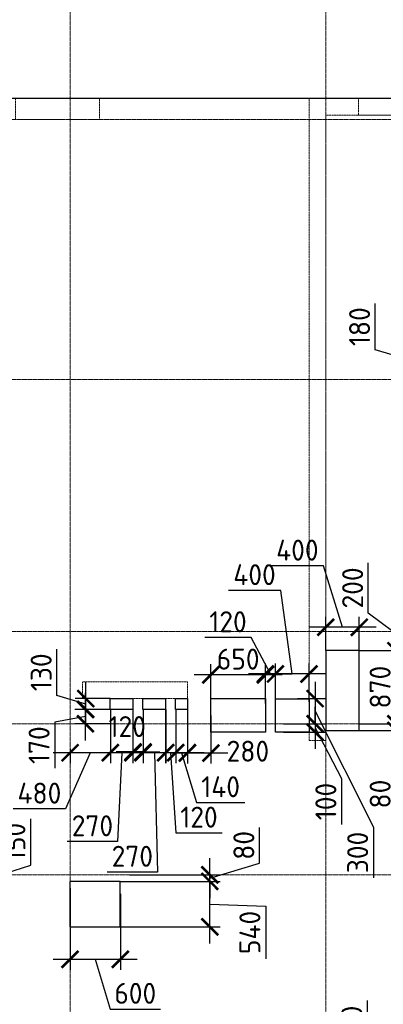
# Model space of a CAD drawing. Header units: millimetres. Extents: x -42044588 to 856694, y -806701 to 941911.
# Tile 77 of 256: x -179718 to -175382, y -379836 to -368105. Entities that reach past the tile are written whole.
import ezdxf

# ---------------------------------------------------------------- set-up
doc = ezdxf.new("R2010")
doc.units = ezdxf.units.MM
for name, pattern in [('______5', [1100, 800, -100, 100, -100]), ('DASHED', [7, 5, -2, 0]), ('осевая', [50.8, 31.75, -6.35, 6.35, -6.35])]:
    doc.linetypes.add(name, pattern=pattern)
for name, color, linetype, lineweight in [('907Сл Осевые', 1, 'Continuous', 0), ('Оси', 40, '______5', 18), ('Перекрытие ж_бетон', 1, 'Continuous', 30), ('РАЗМЕРЫ', 1, 'Continuous', 9), ('СТЕНЫ', 3, 'Continuous', 30)]:
    doc.layers.add(name, color=color, linetype=linetype, lineweight=lineweight)
doc.layers.add('Колонна_ бетон', color=7, linetype='Continuous', lineweight=50, true_color=0xb4b496)
doc.styles.add('GOST-2.304_Type-B', font='GOST_Common.ttf')
doc.dimstyles.new('СПДС', dxfattribs={"dimscale": 100, "dimtxt": 2.5, "dimasz": 2, "dimexe": 1.25, "dimexo": 0, "dimtad": 1, "dimdec": 0, "dimrnd": 5, "dimtxsty": 'GOST-2.304_Type-B', "dimblk": 'ARCHTICK', "dimcen": 2.5, "dimdle": 2, "dimclrd": 1, "dimclre": 1, "dimclrt": 1, "dimadec": 0, "dimazin": 2, "dimtfac": 0.75, "dimtdec": 0, "dimtmove": 1, "dimatfit": 3, "dimfxl": 0, "dimtolj": 1, "dimarcsym": 0})

# ---------------------------------------------------------------- blocks, each defined once
blk = doc.blocks.new('оси блок 2')
at = {"layer": 'Оси', "color": 16, "linetype": 'осевая', "lineweight": 0, "ltscale": 0.25, "transparency": 33554687}
for p, q in [((-68904.7, -322543), (-68904.7, -347914.1)), ((-65854.7, -322543), (-65854.7, -347914.1)), ((-89822.3, -326301.3), (-37238.5, -326301.3)), ((-89822.3, -329401.3), (-37238.5, -329401.3)), ((-89822.3, -332401.3), (-37238.5, -332401.3)), ((-89822.3, -333501.3), (-37238.5, -333501.3)), ((-89822.3, -335301.3), (-37238.5, -335301.3))]:
    blk.add_line(p, q, dxfattribs=at)
blk = doc.blocks.new('подложка стн 1-го этажа')
at = {"layer": 'Колонна_ бетон', "color": 252, "linetype": 'DASHED', "lineweight": 0, "ltscale": 0.5, "true_color": 0x939598, "transparency": 33554687}
for p, q in [((24994, 19212, -200), (24994, 19412, -200)), ((24994, 19412, -200), (24994, 19412, -200)), ((26244, 19412, -200), (24994, 19412, -200)), ((26244, 19412, -200), (26244, 19412, -200)), ((26244, 19212, -200), (26244, 19412, -200)), ((24994, 19212, -200), (26244, 19212, -200)), ((24994, 19212, -200), (24994, 19212, -200)), ((26244, 19212, -200), (26244, 19212, -200))]:
    blk.add_line(p, q, dxfattribs=at)
for elevation in [-360, -560]:
    blk.add_lwpolyline([(24194, 26362), (25194, 26362), (25194, 26112), (24194, 26112)], close=True, dxfattribs=dict(at, elevation=elevation))
at = {"layer": 'СТЕНЫ', "color": 252, "linetype": 'DASHED', "lineweight": 0, "ltscale": 0.5, "true_color": 0x939598, "transparency": 33554687}
for p, q in [((27894, 26162, -200), (27894, 18712, -200)), ((27894, 26162, -200), (27894, 26162, -200)), ((27894, 26162, -200), (30074, 26162, -200)), ((27694, 26112, -200), (27694, 26112, -200)), ((27694, 26112, -200), (27694, 18712, -200)), ((27894, 19962, -200), (27894, 19962, -200)), ((27694, 18712, -200), (27694, 18712, -200)), ((27694, 18712, -200), (27894, 18712, -200))]:
    blk.add_line(p, q, dxfattribs=at)
at = {"layer": 'СТЕНЫ', "color": 252, "linetype": 'DASHED', "lineweight": 0, "ltscale": 0.5, "true_color": 0x939598, "transparency": 33554687, "elevation": -200}
blk.add_lwpolyline([(35044, 26112), (35044, 26362), (27694, 26362), (27694, 26112)], dxfattribs=at)
at = {"layer": 'СТЕНЫ', "color": 252, "linetype": 'DASHED', "lineweight": 0, "ltscale": 0.5, "true_color": 0x939598, "transparency": 33554687, "elevation": -560}
blk.add_lwpolyline([(28284, 26365), (29684, 26365), (29684, 26162), (28284, 26162)], close=True, dxfattribs=at)
blk = doc.blocks.new('_ArchTick')
at = {"color": 0, "linetype": 'ByBlock', "const_width": 0.15}
blk.add_lwpolyline([(-0.5, -0.5), (0.5, 0.5)], dxfattribs=at)
blk = doc.blocks.new('*D1003')
at = {"layer": 'DEFPOINTS', "color": 0, "transparency": 16777216}
for p in [(-171918, -372213, 0), (-174600, -372393), (-171918, -372393, 0)]:
    blk.add_point(p, dxfattribs=at)
at = {"layer": 'РАЗМЕРЫ', "color": 1, "lineweight": -2, "transparency": 16777216}
for p, q in [((-175478, -372037), (-175478, -371487)), ((-174600, -372303), (-175478, -372037)), ((-174600, -372013), (-174600, -372593)), ((-171918, -372213), (-174725, -372213)), ((-171918, -372393), (-174725, -372393))]:
    blk.add_line(p, q, dxfattribs=at)
at = {"layer": 'РАЗМЕРЫ', "color": 1, "lineweight": -2, "transparency": 16777216, "xscale": 200, "yscale": 200, "zscale": 200}
for p, rotation in [((-174600, -372213), 90), ((-174600, -372393), 270)]:
    blk.add_blockref('_ArchTick', p, dxfattribs=dict(at, rotation=rotation))
at = {"layer": 'РАЗМЕРЫ', "color": 1, "lineweight": 0, "transparency": 16777216, "insert": (-175665, -371762), "char_height": 250, "attachment_point": 5, "rotation": 90, "style": 'GOST-2.304_Type-B'}
blk.add_mtext('\\A1;180', dxfattribs=at)
blk = doc.blocks.new('*D3977')
at = {"layer": 'DEFPOINTS', "color": 0, "transparency": 16777216}
for p in [(-171918, -372213, 0), (-174600, -372393), (-171918, -372393, 0)]:
    blk.add_point(p, dxfattribs=at)
at = {"layer": 'РАЗМЕРЫ', "color": 1, "lineweight": -2, "transparency": 16777216}
for p, q in [((-175478, -372037), (-175478, -371487)), ((-174600, -372303), (-175478, -372037)), ((-174600, -372013), (-174600, -372593)), ((-171918, -372213), (-174725, -372213)), ((-171918, -372393), (-174725, -372393))]:
    blk.add_line(p, q, dxfattribs=at)
at = {"layer": 'РАЗМЕРЫ', "color": 1, "lineweight": -2, "transparency": 16777216, "xscale": 200, "yscale": 200, "zscale": 200}
for p, rotation in [((-174600, -372213), 90), ((-174600, -372393), 270)]:
    blk.add_blockref('_ArchTick', p, dxfattribs=dict(at, rotation=rotation))
at = {"layer": 'РАЗМЕРЫ', "color": 1, "lineweight": 0, "transparency": 16777216, "insert": (-175665, -371762), "char_height": 250, "attachment_point": 5, "rotation": 90, "style": 'GOST-2.304_Type-B'}
blk.add_mtext('\\A1;180', dxfattribs=at)
blk = doc.blocks.new('*D3925')
at = {"layer": 'DEFPOINTS', "color": 0, "transparency": 16777216}
for p in [(-173688, -375793, 0), (-174600, -375993), (-173688, -375993, 0)]:
    blk.add_point(p, dxfattribs=at)
at = {"layer": 'РАЗМЕРЫ', "color": 1, "lineweight": -2, "transparency": 16777216}
for p, q in [((-175561, -375175), (-175561, -374575)), ((-174600, -375893), (-175561, -375175)), ((-174600, -375593), (-174600, -376193)), ((-173688, -375793), (-174725, -375793)), ((-173688, -375993), (-174725, -375993))]:
    blk.add_line(p, q, dxfattribs=at)
at = {"layer": 'РАЗМЕРЫ', "color": 1, "lineweight": -2, "transparency": 16777216, "xscale": 200, "yscale": 200, "zscale": 200}
for p, rotation in [((-174600, -375793), 90), ((-174600, -375993), 270)]:
    blk.add_blockref('_ArchTick', p, dxfattribs=dict(at, rotation=rotation))
at = {"layer": 'РАЗМЕРЫ', "color": 1, "lineweight": 0, "transparency": 16777216, "insert": (-175748, -374875), "char_height": 250, "attachment_point": 5, "rotation": 90, "style": 'GOST-2.304_Type-B'}
blk.add_mtext('\\A1;200', dxfattribs=at)
blk = doc.blocks.new('*D3796')
at = {"layer": 'DEFPOINTS', "color": 0, "transparency": 16777216}
for p in [(-180929, -378293), (-180181, -378293), (-181296, -378443)]:
    blk.add_point(p, dxfattribs=at)
at = {"layer": 'РАЗМЕРЫ', "color": 1, "lineweight": -2, "transparency": 16777216}
for p, q in [((-179587, -378177), (-179587, -377627)), ((-180181, -378643), (-180181, -378093)), ((-180181, -378368), (-179587, -378177)), ((-180929, -378293), (-180056, -378293)), ((-181296, -378443), (-180056, -378443))]:
    blk.add_line(p, q, dxfattribs=at)
at = {"layer": 'РАЗМЕРЫ', "color": 1, "lineweight": -2, "transparency": 16777216, "xscale": 200, "yscale": 200, "zscale": 200}
for p, rotation in [((-180181, -378293), 90), ((-180181, -378443), 270)]:
    blk.add_blockref('_ArchTick', p, dxfattribs=dict(at, rotation=rotation))
at = {"layer": 'РАЗМЕРЫ', "color": 1, "lineweight": 0, "transparency": 16777216, "insert": (-179775, -377902), "char_height": 250, "attachment_point": 5, "rotation": 90, "style": 'GOST-2.304_Type-B'}
blk.add_mtext('\\A1;150', dxfattribs=at)
blk = doc.blocks.new('*D3818')
at = {"layer": 'DEFPOINTS', "color": 0, "transparency": 16777216}
for p in [(-176668, -375900), (-176668, -376210), (-176268, -376232, 4500)]:
    blk.add_point(p, dxfattribs=at)
at = {"layer": 'РАЗМЕРЫ', "color": 1, "lineweight": -2, "transparency": 16777216}
for p, q in [((-176605, -374905), (-177230, -374905)), ((-176468, -375900), (-176605, -374905)), ((-176668, -376210), (-176668, -375775)), ((-176268, -376232), (-176268, -375775)), ((-176068, -375900), (-176868, -375900))]:
    blk.add_line(p, q, dxfattribs=at)
at = {"layer": 'РАЗМЕРЫ', "color": 1, "lineweight": -2, "transparency": 16777216, "xscale": 200, "yscale": 200, "zscale": 200, "rotation": 180}
blk.add_blockref('_ArchTick', (-176668, -375900), dxfattribs=at)
at = {"layer": 'РАЗМЕРЫ', "color": 1, "lineweight": -2, "transparency": 16777216, "xscale": 200, "yscale": 200, "zscale": 200}
blk.add_blockref('_ArchTick', (-176268, -375900), dxfattribs=at)
at = {"layer": 'РАЗМЕРЫ', "color": 1, "lineweight": 0, "transparency": 16777216, "insert": (-176918, -374717), "char_height": 250, "attachment_point": 5, "style": 'GOST-2.304_Type-B'}
blk.add_mtext('\\A1;400', dxfattribs=at)
blk = doc.blocks.new('*D3819')
at = {"layer": 'DEFPOINTS', "color": 0, "transparency": 16777216}
for p in [(-176407, -376193, 4500), (-176571, -376493), (-176196, -376493)]:
    blk.add_point(p, dxfattribs=at)
at = {"layer": 'РАЗМЕРЫ', "color": 1, "lineweight": -2, "transparency": 16777216}
for p, q in [((-176196, -375993), (-176196, -376693)), ((-176407, -376193), (-176071, -376193)), ((-176196, -376343), (-175501, -377727)), ((-176571, -376493), (-176071, -376493)), ((-175501, -377727), (-175501, -378327))]:
    blk.add_line(p, q, dxfattribs=at)
at = {"layer": 'РАЗМЕРЫ', "color": 1, "lineweight": -2, "transparency": 16777216, "xscale": 200, "yscale": 200, "zscale": 200}
for p, rotation in [((-176196, -376193), 90), ((-176196, -376493), 270)]:
    blk.add_blockref('_ArchTick', p, dxfattribs=dict(at, rotation=rotation))
at = {"layer": 'РАЗМЕРЫ', "color": 1, "lineweight": 0, "transparency": 16777216, "insert": (-175688, -378027), "char_height": 250, "attachment_point": 5, "rotation": 90, "style": 'GOST-2.304_Type-B'}
blk.add_mtext('\\A1;300', dxfattribs=at)
blk = doc.blocks.new('*D3829')
at = {"layer": 'DEFPOINTS', "color": 0, "transparency": 16777216}
for p in [(-176571, -376493), (-176571, -376593), (-176196, -376593)]:
    blk.add_point(p, dxfattribs=at)
at = {"layer": 'РАЗМЕРЫ', "color": 1, "lineweight": -2, "transparency": 16777216}
for p, q in [((-176196, -376493), (-176196, -376293)), ((-176571, -376493), (-176071, -376493)), ((-176196, -376493), (-176196, -376593)), ((-176196, -376493), (-176196, -376593)), ((-176196, -376543), (-175879, -377145)), ((-176571, -376593), (-176071, -376593)), ((-176196, -376593), (-176196, -376793)), ((-175879, -377145), (-175879, -377695))]:
    blk.add_line(p, q, dxfattribs=at)
at = {"layer": 'РАЗМЕРЫ', "color": 1, "lineweight": -2, "transparency": 16777216, "xscale": 200, "yscale": 200, "zscale": 200}
for p, rotation in [((-176196, -376493), 270), ((-176196, -376593), 90)]:
    blk.add_blockref('_ArchTick', p, dxfattribs=dict(at, rotation=rotation))
at = {"layer": 'РАЗМЕРЫ', "color": 1, "lineweight": 0, "transparency": 16777216, "insert": (-176067, -377420), "char_height": 250, "attachment_point": 5, "rotation": 90, "style": 'GOST-2.304_Type-B'}
blk.add_mtext('\\A1;100', dxfattribs=at)
blk = doc.blocks.new('*D3861')
at = {"layer": 'DEFPOINTS', "color": 0, "transparency": 16777216}
for p in [(-176788, -375900), (-176788, -376253, 4500), (-176668, -376210)]:
    blk.add_point(p, dxfattribs=at)
at = {"layer": 'РАЗМЕРЫ', "color": 1, "lineweight": -2, "transparency": 16777216}
for p, q in [((-176959, -375466), (-177509, -375466)), ((-176728, -375900), (-176959, -375466)), ((-176788, -376253), (-176788, -375775)), ((-176668, -376210), (-176668, -375775)), ((-176788, -375900), (-176988, -375900)), ((-176668, -375900), (-176788, -375900)), ((-176668, -375900), (-176788, -375900)), ((-176668, -375900), (-176468, -375900))]:
    blk.add_line(p, q, dxfattribs=at)
at = {"layer": 'РАЗМЕРЫ', "color": 1, "lineweight": -2, "transparency": 16777216, "xscale": 200, "yscale": 200, "zscale": 200}
blk.add_blockref('_ArchTick', (-176788, -375900), dxfattribs=at)
at = {"layer": 'РАЗМЕРЫ', "color": 1, "lineweight": -2, "transparency": 16777216, "xscale": 200, "yscale": 200, "zscale": 200, "rotation": 180}
blk.add_blockref('_ArchTick', (-176668, -375900), dxfattribs=at)
at = {"layer": 'РАЗМЕРЫ', "color": 1, "lineweight": 0, "transparency": 16777216, "insert": (-177234, -375278), "char_height": 250, "attachment_point": 5, "style": 'GOST-2.304_Type-B'}
blk.add_mtext('\\A1;120', dxfattribs=at)
blk = doc.blocks.new('*D3862')
at = {"layer": 'DEFPOINTS', "color": 0, "transparency": 16777216}
for p in [(-177438, -375910), (-177438, -376254), (-176788, -376253)]:
    blk.add_point(p, dxfattribs=at)
at = {"layer": 'РАЗМЕРЫ', "color": 1, "lineweight": -2, "transparency": 16777216}
for p, q in [((-177438, -376254), (-177438, -375785)), ((-176788, -376253), (-176788, -375785)), ((-176588, -375910), (-177638, -375910))]:
    blk.add_line(p, q, dxfattribs=at)
at = {"layer": 'РАЗМЕРЫ', "color": 1, "lineweight": -2, "transparency": 16777216, "xscale": 200, "yscale": 200, "zscale": 200, "rotation": 180}
blk.add_blockref('_ArchTick', (-177438, -375910), dxfattribs=at)
at = {"layer": 'РАЗМЕРЫ', "color": 1, "lineweight": -2, "transparency": 16777216, "xscale": 200, "yscale": 200, "zscale": 200}
blk.add_blockref('_ArchTick', (-176788, -375910), dxfattribs=at)
at = {"layer": 'РАЗМЕРЫ', "color": 1, "lineweight": 0, "transparency": 16777216, "insert": (-177113, -375723), "char_height": 250, "attachment_point": 5, "style": 'GOST-2.304_Type-B'}
blk.add_mtext('\\A1;650', dxfattribs=at)
blk = doc.blocks.new('*D3965')
at = {"layer": 'DEFPOINTS', "color": 0, "transparency": 16777216}
for p in [(-179118, -378452), (-178518, -378519), (-178518, -379299)]:
    blk.add_point(p, dxfattribs=at)
at = {"layer": 'РАЗМЕРЫ', "color": 1, "lineweight": -2, "transparency": 16777216}
for p, q in [((-179118, -378452), (-179118, -379424)), ((-178518, -378519), (-178518, -379424)), ((-179318, -379299), (-178318, -379299)), ((-178818, -379299), (-178640, -379893)), ((-178640, -379893), (-178040, -379893))]:
    blk.add_line(p, q, dxfattribs=at)
at = {"layer": 'РАЗМЕРЫ', "color": 1, "lineweight": -2, "transparency": 16777216, "xscale": 200, "yscale": 200, "zscale": 200, "rotation": 180}
blk.add_blockref('_ArchTick', (-179118, -379299), dxfattribs=at)
at = {"layer": 'РАЗМЕРЫ', "color": 1, "lineweight": -2, "transparency": 16777216, "xscale": 200, "yscale": 200, "zscale": 200}
blk.add_blockref('_ArchTick', (-178518, -379299), dxfattribs=at)
at = {"layer": 'РАЗМЕРЫ', "color": 1, "lineweight": 0, "transparency": 16777216, "insert": (-178340, -379705), "char_height": 250, "attachment_point": 5, "style": 'GOST-2.304_Type-B'}
blk.add_mtext('\\A1;600', dxfattribs=at)
blk = doc.blocks.new('*D3863')
at = {"layer": 'DEFPOINTS', "color": 0, "transparency": 16777216}
for p in [(-178518, -378371), (-177451, -378371), (-178518, -378913)]:
    blk.add_point(p, dxfattribs=at)
at = {"layer": 'РАЗМЕРЫ', "color": 1, "lineweight": -2, "transparency": 16777216}
for p, q in [((-177451, -379113), (-177451, -378171)), ((-178518, -378371), (-177326, -378371)), ((-177451, -378642), (-176785, -378667)), ((-176785, -378667), (-176785, -379292)), ((-178518, -378913), (-177326, -378913))]:
    blk.add_line(p, q, dxfattribs=at)
at = {"layer": 'РАЗМЕРЫ', "color": 1, "lineweight": -2, "transparency": 16777216, "xscale": 200, "yscale": 200, "zscale": 200}
for p, rotation in [((-177451, -378371), 90), ((-177451, -378913), 270)]:
    blk.add_blockref('_ArchTick', p, dxfattribs=dict(at, rotation=rotation))
at = {"layer": 'РАЗМЕРЫ', "color": 1, "lineweight": 0, "transparency": 16777216, "insert": (-176973, -378980), "char_height": 250, "attachment_point": 5, "rotation": 90, "style": 'GOST-2.304_Type-B'}
blk.add_mtext('\\A1;540', dxfattribs=at)
blk = doc.blocks.new('*D3864')
at = {"layer": 'DEFPOINTS', "color": 0, "transparency": 16777216}
for p in [(-178407, -378293), (-177451, -378293), (-178518, -378371)]:
    blk.add_point(p, dxfattribs=at)
at = {"layer": 'РАЗМЕРЫ', "color": 1, "lineweight": -2, "transparency": 16777216}
for p, q in [((-176858, -378154), (-176858, -377729)), ((-177451, -378293), (-177451, -378093)), ((-177451, -378332), (-176858, -378154)), ((-178407, -378293), (-177326, -378293)), ((-177451, -378371), (-177451, -378293)), ((-177451, -378371), (-177451, -378293)), ((-178518, -378371), (-177326, -378371)), ((-177451, -378371), (-177451, -378571))]:
    blk.add_line(p, q, dxfattribs=at)
at = {"layer": 'РАЗМЕРЫ', "color": 1, "lineweight": -2, "transparency": 16777216, "xscale": 200, "yscale": 200, "zscale": 200}
for p, rotation in [((-177451, -378293), 270), ((-177451, -378371), 90)]:
    blk.add_blockref('_ArchTick', p, dxfattribs=dict(at, rotation=rotation))
at = {"layer": 'РАЗМЕРЫ', "color": 1, "lineweight": 0, "transparency": 16777216, "insert": (-177045, -377942), "char_height": 250, "attachment_point": 5, "rotation": 90, "style": 'GOST-2.304_Type-B'}
blk.add_mtext('\\A1;80', dxfattribs=at)
blk = doc.blocks.new('*D3866')
at = {"layer": 'DEFPOINTS', "color": 0, "transparency": 16777216}
for p in [(-176167, -380395), (-176164, -380395), (-176167, -380795)]:
    blk.add_point(p, dxfattribs=at)
at = {"layer": 'РАЗМЕРЫ', "color": 1, "lineweight": -2, "transparency": 16777216}
for p, q in [((-175570, -380417), (-175570, -379792)), ((-176164, -380995), (-176164, -380195)), ((-176167, -380395), (-176039, -380395)), ((-176164, -380595), (-175570, -380417)), ((-176167, -380795), (-176039, -380795))]:
    blk.add_line(p, q, dxfattribs=at)
at = {"layer": 'РАЗМЕРЫ', "color": 1, "lineweight": -2, "transparency": 16777216, "xscale": 200, "yscale": 200, "zscale": 200}
for p, rotation in [((-176164, -380395), 90), ((-176164, -380795), 270)]:
    blk.add_blockref('_ArchTick', p, dxfattribs=dict(at, rotation=rotation))
at = {"layer": 'РАЗМЕРЫ', "color": 1, "lineweight": 0, "transparency": 16777216, "insert": (-175758, -380105), "char_height": 250, "attachment_point": 5, "rotation": 90, "style": 'GOST-2.304_Type-B'}
blk.add_mtext('\\A1;400', dxfattribs=at)
blk = doc.blocks.new('*D3940')
at = {"layer": 'DEFPOINTS', "color": 0, "transparency": 16777216}
for p in [(-177718, -376258, 360), (-177438, -376393, 4500), (-177718, -376843)]:
    blk.add_point(p, dxfattribs=at)
at = {"layer": 'РАЗМЕРЫ', "color": 1, "lineweight": -2, "transparency": 16777216}
for p, q in [((-177718, -376258), (-177718, -376968)), ((-177438, -376393), (-177438, -376968)), ((-177238, -376843), (-177918, -376843))]:
    blk.add_line(p, q, dxfattribs=at)
at = {"layer": 'РАЗМЕРЫ', "color": 1, "lineweight": -2, "transparency": 16777216, "xscale": 200, "yscale": 200, "zscale": 200, "rotation": 180}
blk.add_blockref('_ArchTick', (-177718, -376843), dxfattribs=at)
at = {"layer": 'РАЗМЕРЫ', "color": 1, "lineweight": -2, "transparency": 16777216, "xscale": 200, "yscale": 200, "zscale": 200}
blk.add_blockref('_ArchTick', (-177438, -376843), dxfattribs=at)
at = {"layer": 'РАЗМЕРЫ', "color": 1, "lineweight": 0, "transparency": 16777216, "insert": (-176997, -376820), "char_height": 250, "attachment_point": 5, "style": 'GOST-2.304_Type-B'}
blk.add_mtext('\\A1;280', dxfattribs=at)
blk = doc.blocks.new('*D3941')
at = {"layer": 'DEFPOINTS', "color": 0, "transparency": 16777216}
for p in [(-177858, -376323, 360), (-177718, -376258, 360), (-177858, -376838)]:
    blk.add_point(p, dxfattribs=at)
at = {"layer": 'РАЗМЕРЫ', "color": 1, "lineweight": -2, "transparency": 16777216}
for p, q in [((-177858, -376323), (-177858, -376963)), ((-177718, -376258), (-177718, -376963)), ((-177518, -376838), (-178058, -376838)), ((-177788, -376838), (-177610, -377431)), ((-177610, -377431), (-177035, -377431))]:
    blk.add_line(p, q, dxfattribs=at)
at = {"layer": 'РАЗМЕРЫ', "color": 1, "lineweight": -2, "transparency": 16777216, "xscale": 200, "yscale": 200, "zscale": 200, "rotation": 180}
blk.add_blockref('_ArchTick', (-177858, -376838), dxfattribs=at)
at = {"layer": 'РАЗМЕРЫ', "color": 1, "lineweight": -2, "transparency": 16777216, "xscale": 200, "yscale": 200, "zscale": 200}
blk.add_blockref('_ArchTick', (-177718, -376838), dxfattribs=at)
at = {"layer": 'РАЗМЕРЫ', "color": 1, "lineweight": 0, "transparency": 16777216, "insert": (-177322, -377244), "char_height": 250, "attachment_point": 5, "style": 'GOST-2.304_Type-B'}
blk.add_mtext('\\A1;140', dxfattribs=at)
blk = doc.blocks.new('*D3942')
at = {"layer": 'DEFPOINTS', "color": 0, "transparency": 16777216}
for p in [(-177978, -376323, 360), (-177858, -376323, 360), (-177978, -376838)]:
    blk.add_point(p, dxfattribs=at)
at = {"layer": 'РАЗМЕРЫ', "color": 1, "lineweight": -2, "transparency": 16777216}
for p, q in [((-177978, -376323), (-177978, -376963)), ((-177858, -376323), (-177858, -376963)), ((-177978, -376838), (-178178, -376838)), ((-177858, -376838), (-177978, -376838)), ((-177858, -376838), (-177978, -376838)), ((-177918, -376838), (-177855, -377794)), ((-177858, -376838), (-177658, -376838)), ((-177855, -377794), (-177305, -377794))]:
    blk.add_line(p, q, dxfattribs=at)
at = {"layer": 'РАЗМЕРЫ', "color": 1, "lineweight": -2, "transparency": 16777216, "xscale": 200, "yscale": 200, "zscale": 200}
blk.add_blockref('_ArchTick', (-177978, -376838), dxfattribs=at)
at = {"layer": 'РАЗМЕРЫ', "color": 1, "lineweight": -2, "transparency": 16777216, "xscale": 200, "yscale": 200, "zscale": 200, "rotation": 180}
blk.add_blockref('_ArchTick', (-177858, -376838), dxfattribs=at)
at = {"layer": 'РАЗМЕРЫ', "color": 1, "lineweight": 0, "transparency": 16777216, "insert": (-177580, -377606), "char_height": 250, "attachment_point": 5, "style": 'GOST-2.304_Type-B'}
blk.add_mtext('\\A1;120', dxfattribs=at)
blk = doc.blocks.new('*D3839')
at = {"layer": 'DEFPOINTS', "color": 0, "transparency": 16777216}
for p in [(-178934, -376323), (-178632, -376323, 360), (-178638, -376493)]:
    blk.add_point(p, dxfattribs=at)
at = {"layer": 'РАЗМЕРЫ', "color": 1, "lineweight": -2, "transparency": 16777216}
for p, q in [((-178934, -376693), (-178934, -376123)), ((-178632, -376323), (-179059, -376323)), ((-178934, -376408), (-179300, -376473)), ((-179300, -376473), (-179300, -377023)), ((-178638, -376493), (-179059, -376493))]:
    blk.add_line(p, q, dxfattribs=at)
at = {"layer": 'РАЗМЕРЫ', "color": 1, "lineweight": -2, "transparency": 16777216, "xscale": 200, "yscale": 200, "zscale": 200}
for p, rotation in [((-178934, -376323), 90), ((-178934, -376493), 270)]:
    blk.add_blockref('_ArchTick', p, dxfattribs=dict(at, rotation=rotation))
at = {"layer": 'РАЗМЕРЫ', "color": 1, "lineweight": 0, "transparency": 16777216, "insert": (-179487, -376748), "char_height": 250, "attachment_point": 5, "rotation": 90, "style": 'GOST-2.304_Type-B'}
blk.add_mtext('\\A1;170', dxfattribs=at)
blk = doc.blocks.new('*D3840')
at = {"layer": 'DEFPOINTS', "color": 0, "transparency": 16777216}
for p in [(-178931, -376193), (-178638, -376193, 360), (-178672, -376323)]:
    blk.add_point(p, dxfattribs=at)
at = {"layer": 'РАЗМЕРЫ', "color": 1, "lineweight": -2, "transparency": 16777216}
for p, q in [((-179275, -376155), (-179275, -375605)), ((-178931, -376523), (-178931, -375993)), ((-178931, -376258), (-179275, -376155)), ((-178638, -376193), (-179056, -376193)), ((-178672, -376323), (-179056, -376323))]:
    blk.add_line(p, q, dxfattribs=at)
at = {"layer": 'РАЗМЕРЫ', "color": 1, "lineweight": -2, "transparency": 16777216, "xscale": 200, "yscale": 200, "zscale": 200}
for p, rotation in [((-178931, -376193), 90), ((-178931, -376323), 270)]:
    blk.add_blockref('_ArchTick', p, dxfattribs=dict(at, rotation=rotation))
at = {"layer": 'РАЗМЕРЫ', "color": 1, "lineweight": 0, "transparency": 16777216, "insert": (-179462, -375880), "char_height": 250, "attachment_point": 5, "rotation": 90, "style": 'GOST-2.304_Type-B'}
blk.add_mtext('\\A1;130', dxfattribs=at)
blk = doc.blocks.new('*D6851')
at = {"layer": '907Сл Осевые', "color": 1, "lineweight": -2, "transparency": 16777216}
for p, q in [((-176095, -374612), (-176720, -374612)), ((-175868, -375344), (-176095, -374612)), ((-176068, -375622), (-176068, -375219)), ((-175669, -375622), (-175669, -375219)), ((-175469, -375344), (-176268, -375344))]:
    blk.add_line(p, q, dxfattribs=at)
at = {"layer": 'DEFPOINTS', "color": 0, "transparency": 16777216}
for p in [(-176068, -375344), (-176068, -375622), (-175669, -375622)]:
    blk.add_point(p, dxfattribs=at)
at = {"layer": '907Сл Осевые', "color": 1, "lineweight": -2, "transparency": 16777216, "xscale": 200, "yscale": 200, "zscale": 200, "rotation": 180}
blk.add_blockref('_ArchTick', (-176068, -375344), dxfattribs=at)
at = {"layer": '907Сл Осевые', "color": 1, "lineweight": -2, "transparency": 16777216, "xscale": 200, "yscale": 200, "zscale": 200}
blk.add_blockref('_ArchTick', (-175669, -375344), dxfattribs=at)
at = {"layer": '907Сл Осевые', "color": 1, "lineweight": 0, "transparency": 16777216, "insert": (-176407, -374425), "char_height": 250, "attachment_point": 5, "style": 'GOST-2.304_Type-B'}
blk.add_mtext('\\A1;400', dxfattribs=at)
blk = doc.blocks.new('*D6852')
at = {"layer": '907Сл Осевые', "color": 1, "lineweight": -2, "transparency": 16777216}
for p, q in [((-175233, -375422), (-175233, -376693)), ((-175669, -375622), (-175108, -375622)), ((-175669, -376493), (-175108, -376493))]:
    blk.add_line(p, q, dxfattribs=at)
at = {"layer": 'DEFPOINTS', "color": 0, "transparency": 16777216}
for p in [(-175669, -375622), (-175669, -376493), (-175233, -376493)]:
    blk.add_point(p, dxfattribs=at)
at = {"layer": '907Сл Осевые', "color": 1, "lineweight": -2, "transparency": 16777216, "xscale": 200, "yscale": 200, "zscale": 200}
for p, rotation in [((-175233, -375622), 90), ((-175233, -376493), 270)]:
    blk.add_blockref('_ArchTick', p, dxfattribs=dict(at, rotation=rotation))
at = {"layer": '907Сл Осевые', "color": 1, "lineweight": 0, "transparency": 16777216, "insert": (-175420, -376057), "char_height": 250, "attachment_point": 5, "rotation": 90, "style": 'GOST-2.304_Type-B'}
blk.add_mtext('\\A1;870', dxfattribs=at)
blk = doc.blocks.new('*D6853')
at = {"layer": '907Сл Осевые', "color": 1, "lineweight": -2, "transparency": 16777216}
for p, q in [((-175233, -376493), (-175233, -376293)), ((-175669, -376493), (-175108, -376493)), ((-175233, -376493), (-175233, -376572)), ((-175233, -376493), (-175233, -376572)), ((-175669, -376572), (-175108, -376572)), ((-175233, -376572), (-175233, -376772)), ((-175233, -377543), (-175233, -376572))]:
    blk.add_line(p, q, dxfattribs=at)
at = {"layer": 'DEFPOINTS', "color": 0, "transparency": 16777216}
for p in [(-175669, -376493), (-175669, -376572), (-175233, -376572)]:
    blk.add_point(p, dxfattribs=at)
at = {"layer": '907Сл Осевые', "color": 1, "lineweight": -2, "transparency": 16777216, "xscale": 200, "yscale": 200, "zscale": 200}
for p, rotation in [((-175233, -376493), 270), ((-175233, -376572), 90)]:
    blk.add_blockref('_ArchTick', p, dxfattribs=dict(at, rotation=rotation))
at = {"layer": '907Сл Осевые', "color": 1, "lineweight": 0, "transparency": 16777216, "insert": (-175420, -377331), "char_height": 250, "attachment_point": 5, "rotation": 90, "style": 'GOST-2.304_Type-B'}
blk.add_mtext('\\A1;80', dxfattribs=at)
blk = doc.blocks.new('блочина')
at = {"color": 4, "lineweight": 30}
blk.add_lwpolyline([(123862, 60951), (123462, 60951), (123462, 60001), (123862, 60001)], close=True, dxfattribs=at)
at = {"layer": 'Перекрытие ж_бетон', "color": 4}
for points, elevation in [([(120893, 60380), (121163, 60380), (121163, 60250), (120893, 60250)], 360), ([(121283, 60380), (121553, 60380), (121553, 60250), (121283, 60250)], 360), ([(121673, 60380), (121813, 60380), (121813, 60250), (121673, 60250)], 360), ([(122093, 59980), (122093, 60380), (122743, 60380), (122743, 59980)], 4500), ([(122863, 59978), (122863, 60378), (123263, 60378), (123263, 59978)], 4500)]:
    blk.add_lwpolyline(points, close=True, dxfattribs=dict(at, elevation=elevation))
blk.add_lwpolyline([(121013, 57662), (121013, 58202), (120413, 58202), (120413, 57662)], close=True, dxfattribs=at)
blk = doc.blocks.new('*D7459')
at = {"layer": 'DEFPOINTS', "color": 0, "transparency": 16777216}
for p in [(-178247, -376324, 360), (-177977, -376324, 360), (-178247, -376838)]:
    blk.add_point(p, dxfattribs=at)
at = {"layer": 'РАЗМЕРЫ', "color": 1, "lineweight": -2, "transparency": 16777216}
for p, q in [((-178247, -376324), (-178247, -376963)), ((-177977, -376324), (-177977, -376963)), ((-177777, -376838), (-178447, -376838)), ((-178112, -376838), (-178075, -378260)), ((-178075, -378260), (-178675, -378260))]:
    blk.add_line(p, q, dxfattribs=at)
at = {"layer": 'РАЗМЕРЫ', "color": 1, "lineweight": -2, "transparency": 16777216, "xscale": 200, "yscale": 200, "zscale": 200, "rotation": 180}
blk.add_blockref('_ArchTick', (-178247, -376838), dxfattribs=at)
at = {"layer": 'РАЗМЕРЫ', "color": 1, "lineweight": -2, "transparency": 16777216, "xscale": 200, "yscale": 200, "zscale": 200}
blk.add_blockref('_ArchTick', (-177977, -376838), dxfattribs=at)
at = {"layer": 'РАЗМЕРЫ', "color": 1, "lineweight": 0, "transparency": 16777216, "insert": (-178375, -378072), "char_height": 250, "attachment_point": 5, "style": 'GOST-2.304_Type-B'}
blk.add_mtext('\\A1;270', dxfattribs=at)
blk = doc.blocks.new('*D7460')
at = {"layer": 'DEFPOINTS', "color": 0, "transparency": 16777216}
for p in [(-178637, -376324, 360), (-178367, -376324, 360), (-178637, -376838)]:
    blk.add_point(p, dxfattribs=at)
at = {"layer": 'РАЗМЕРЫ', "color": 1, "lineweight": -2, "transparency": 16777216}
for p, q in [((-178637, -376324), (-178637, -376963)), ((-178367, -376324), (-178367, -376963)), ((-178167, -376838), (-178837, -376838)), ((-178502, -376838), (-178551, -377896)), ((-178551, -377896), (-179151, -377896))]:
    blk.add_line(p, q, dxfattribs=at)
at = {"layer": 'РАЗМЕРЫ', "color": 1, "lineweight": -2, "transparency": 16777216, "xscale": 200, "yscale": 200, "zscale": 200, "rotation": 180}
blk.add_blockref('_ArchTick', (-178637, -376838), dxfattribs=at)
at = {"layer": 'РАЗМЕРЫ', "color": 1, "lineweight": -2, "transparency": 16777216, "xscale": 200, "yscale": 200, "zscale": 200}
blk.add_blockref('_ArchTick', (-178367, -376838), dxfattribs=at)
at = {"layer": 'РАЗМЕРЫ', "color": 1, "lineweight": 0, "transparency": 16777216, "insert": (-178851, -377709), "char_height": 250, "attachment_point": 5, "style": 'GOST-2.304_Type-B'}
blk.add_mtext('\\A1;270', dxfattribs=at)
blk = doc.blocks.new('*D7461')
at = {"layer": 'DEFPOINTS', "color": 0, "transparency": 16777216}
for p in [(-178247, -376324, 360), (-178367, -376537), (-178367, -376828)]:
    blk.add_point(p, dxfattribs=at)
at = {"layer": 'РАЗМЕРЫ', "color": 1, "lineweight": -2, "transparency": 16777216}
for p, q in [((-178247, -376324), (-178247, -376953)), ((-178367, -376537), (-178367, -376953)), ((-178367, -376828), (-178567, -376828)), ((-178247, -376828), (-178367, -376828)), ((-178247, -376828), (-178047, -376828))]:
    blk.add_line(p, q, dxfattribs=at)
at = {"layer": 'РАЗМЕРЫ', "color": 1, "lineweight": -2, "transparency": 16777216, "xscale": 200, "yscale": 200, "zscale": 200}
blk.add_blockref('_ArchTick', (-178367, -376828), dxfattribs=at)
at = {"layer": 'РАЗМЕРЫ', "color": 1, "lineweight": -2, "transparency": 16777216, "xscale": 200, "yscale": 200, "zscale": 200, "rotation": 180}
blk.add_blockref('_ArchTick', (-178247, -376828), dxfattribs=at)
at = {"layer": 'РАЗМЕРЫ', "color": 1, "lineweight": 0, "transparency": 16777216, "insert": (-178436, -376527), "char_height": 250, "attachment_point": 5, "style": 'GOST-2.304_Type-B'}
blk.add_mtext('\\A1;120', dxfattribs=at)
blk = doc.blocks.new('*D7462')
at = {"layer": 'DEFPOINTS', "color": 0, "transparency": 16777216}
for p in [(-178637, -376324, 360), (-179117, -376791), (-179117, -376838)]:
    blk.add_point(p, dxfattribs=at)
at = {"layer": 'РАЗМЕРЫ', "color": 1, "lineweight": -2, "transparency": 16777216}
for p, q in [((-178637, -376324), (-178637, -376963)), ((-179117, -376791), (-179117, -376963)), ((-178437, -376838), (-179317, -376838)), ((-178877, -376838), (-179170, -377507)), ((-179170, -377507), (-179795, -377507))]:
    blk.add_line(p, q, dxfattribs=at)
at = {"layer": 'РАЗМЕРЫ', "color": 1, "lineweight": -2, "transparency": 16777216, "xscale": 200, "yscale": 200, "zscale": 200, "rotation": 180}
blk.add_blockref('_ArchTick', (-179117, -376838), dxfattribs=at)
at = {"layer": 'РАЗМЕРЫ', "color": 1, "lineweight": -2, "transparency": 16777216, "xscale": 200, "yscale": 200, "zscale": 200}
blk.add_blockref('_ArchTick', (-178637, -376838), dxfattribs=at)
at = {"layer": 'РАЗМЕРЫ', "color": 1, "transparency": 16777216, "insert": (-179483, -377320), "char_height": 250, "attachment_point": 5, "style": 'GOST-2.304_Type-B'}
blk.add_mtext('\\A1;480', dxfattribs=at)

msp = doc.modelspace()

# ---------------------------------------------------------------- linework, layer by layer
at = {"layer": 'Перекрытие ж_бетон'}
for points in [[(-168918.038, -369043.339), (-182158.038, -369043.339)], [(-167418.038, -369043.339), (-175708.038, -369043.339)]]:
    msp.add_lwpolyline(points, dxfattribs=at)

# ---------------------------------------------------------------- block references
for name, p in [('подложка стн 1-го этажа', (-203961.961, -395405.133, 560)), ('блочина', (-299531.244, -436573.303))]:
    msp.add_blockref(name, p)
at = {"layer": 'РАЗМЕРЫ'}
msp.add_blockref('оси блок 2', (-110213.32, -42992.017), dxfattribs=at)

# ---------------------------------------------------------------- dimensions: what is measured, and where the dimension line sits
at = {"layer": '907Сл Осевые', "color": 4, "lineweight": 0}
dim = msp.add_linear_dim(base=(-176068.038, -375343.528), p1=(-175668.672, -375621.617), p2=(-176068.038, -375621.617), dimstyle='СПДС', dxfattribs=at)
dim.commit()
dim.dimension.update_dxf_attribs({"geometry": '*D6851', "text_midpoint": (-176157.238, -374612.016), "dimtype": 160})
dim = msp.add_linear_dim(base=(-175232.555, -376493.339), p1=(-175668.672, -375621.617), p2=(-175668.672, -376493.339), angle=90, dimstyle='СПДС', dxfattribs=at)
dim.commit()
dim.dimension.update_dxf_attribs({"geometry": '*D6852', "text_midpoint": (-175420.055, -376057.478)})
dim = msp.add_linear_dim(base=(-175232.555, -376571.617), p1=(-175668.672, -376493.339), p2=(-175668.672, -376571.617), angle=90, dimstyle='СПДС', dxfattribs=at)
dim.commit()
dim.dimension.update_dxf_attribs({"geometry": '*D6853', "text_midpoint": (-175190.61, -377330.645), "dimtype": 160})
at = {"layer": 'РАЗМЕРЫ', "lineweight": 0}
for base, p1, p2, picture, middle in [((-174600.073, -372393.34, 360), (-171918.003, -372213.338, 360.018), (-171918.003, -372393.34, 360.018), '*D1003', (-175477.843, -371974.602, 360)), ((-174599.931, -372393.34, 360), (-171917.861, -372213.338, 360.018), (-171917.861, -372393.34, 360.018), '*D3977', (-175477.701, -371974.602, 360)), ((-180181.128, -378293.339), (-181296.397, -378443.339), (-180928.963, -378293.339), '*D3796', (-179587.378, -378114.147)), ((-177451.301, -378371.354), (-178517.691, -378913.339), (-178517.94, -378371.354), '*D3863', (-176785.245, -378729.734))]:
    dim = msp.add_linear_dim(base=base, p1=p1, p2=p2, angle=90, dimstyle='СПДС', override={"dimrnd": 5}, dxfattribs=at)
    dim.commit()
    dim.dimension.update_dxf_attribs({"geometry": picture, "text_midpoint": middle, "dimtype": 160})
for base, p1, p2, picture, middle in [((-176667.896, -375900.282), (-176267.894, -376231.764, 4500), (-176667.896, -376209.923), '*D3818', (-176667.896, -374904.601)), ((-176787.691, -375900.282), (-176667.896, -376209.923), (-176787.691, -376252.81, 4500), '*D3861', (-177021.332, -375465.988)), ((-178366.885, -376828.263), (-178246.885, -376324.076, 360), (-178366.885, -376536.83), '*D7461', (-178435.931, -376714.709)), ((-177978.036, -376837.527), (-177858.036, -376323.339, 360), (-177978.036, -376323.339, 360), '*D3942', (-177792.642, -377793.709)), ((-177718.036, -376842.527), (-177437.691, -376393.339, 4500), (-177718.036, -376258.339, 360), '*D3940', (-176997.039, -377007.792))]:
    dim = msp.add_linear_dim(base=base, p1=p1, p2=p2, dimstyle='СПДС', override={"dimrnd": 5}, dxfattribs=at)
    dim.commit()
    dim.dimension.update_dxf_attribs({"geometry": picture, "text_midpoint": middle, "dimtype": 160})
for base, p1, p2, picture, middle in [((-174599.931, -375993.339, 360), (-173687.861, -375793.339, 360.018), (-173687.861, -375993.339, 360.018), '*D3925', (-175560.808, -375112.606, 360)), ((-176196.18, -376493.339), (-176407.123, -376193.339, 4500), (-176570.588, -376493.339), '*D3819', (-175500.867, -377789.436)), ((-176196.18, -376593.339), (-176570.588, -376493.339), (-176570.588, -376593.339), '*D3829', (-175879.317, -377207.474))]:
    dim = msp.add_linear_dim(base=base, p1=p1, p2=p2, angle=90, dimstyle='СПДС', dxfattribs=at)
    dim.commit()
    dim.dimension.update_dxf_attribs({"geometry": picture, "text_midpoint": middle, "dimtype": 160})
at = {"layer": 'РАЗМЕРЫ', "color": 4, "lineweight": 0}
dim = msp.add_linear_dim(base=(-178930.881, -376193.339), p1=(-178671.594, -376323.339), p2=(-178638.036, -376193.339, 360), angle=90, dimstyle='СПДС', override={"dimrnd": 5}, dxfattribs=at)
dim.commit()
dim.dimension.update_dxf_attribs({"geometry": '*D3840', "text_midpoint": (-179462.131, -376092.714)})
at = {"layer": 'РАЗМЕРЫ', "lineweight": 0}
for base, p1, p2, picture, middle in [((-177437.691, -375910.282, 4500), (-176787.691, -376252.81, 4500), (-177437.691, -376254.074, 4500), '*D3862', (-177112.691, -375722.782, 4500)), ((-177858.036, -376837.527), (-177718.036, -376258.339, 360), (-177858.036, -376323.339, 360), '*D3941', (-177547.411, -377243.777)), ((-178517.94, -379299.153), (-179117.896, -378451.644), (-178517.94, -378519.078), '*D3965', (-178577.293, -379705.403))]:
    dim = msp.add_linear_dim(base=base, p1=p1, p2=p2, dimstyle='СПДС', override={"dimrnd": 5}, dxfattribs=at)
    dim.commit()
    dim.dimension.update_dxf_attribs({"geometry": picture, "text_midpoint": middle})
at = {"layer": 'РАЗМЕРЫ', "color": 4, "lineweight": 0}
dim = msp.add_linear_dim(base=(-178934.252, -376323.339), p1=(-178638.036, -376493.339), p2=(-178631.64, -376323.339, 360), angle=90, dimstyle='СПДС', override={"dimrnd": 5}, dxfattribs=at)
dim.commit()
dim.dimension.update_dxf_attribs({"geometry": '*D3839', "text_midpoint": (-179299.69, -376535.042), "dimtype": 160})
at = {"layer": 'РАЗМЕРЫ', "color": 1}
dim = msp.add_linear_dim(base=(-179116.885, -376838.263), p1=(-178636.885, -376324.076, 360), p2=(-179116.885, -376791.129), dimstyle='СПДС', dxfattribs=at)
dim.commit()
dim.dimension.update_dxf_attribs({"geometry": '*D7462', "text_midpoint": (-179232.557, -377507.475), "dimtype": 160})
at = {"layer": 'РАЗМЕРЫ', "lineweight": 0}
for base, p1, p2, picture, middle in [((-178636.885, -376838.263), (-178366.885, -376324.076, 360), (-178636.885, -376324.076, 360), '*D7460', (-178613.328, -377896.099)), ((-178246.885, -376838.263), (-177976.885, -376324.076, 360), (-178246.885, -376324.076, 360), '*D7459', (-178137.164, -378259.959))]:
    dim = msp.add_linear_dim(base=base, p1=p1, p2=p2, dimstyle='СПДС', dxfattribs=at)
    dim.commit()
    dim.dimension.update_dxf_attribs({"geometry": picture, "text_midpoint": middle, "dimtype": 160})
for base, p1, p2, picture, middle in [((-177451.301, -378293.339), (-178517.94, -378371.354), (-178407.304, -378293.339), '*D3864', (-177045.051, -378091.722)), ((-176164.182, -380395.342), (-176167.483, -380795.342), (-176167.483, -380395.342), '*D3866', (-175757.932, -380354.717))]:
    dim = msp.add_linear_dim(base=base, p1=p1, p2=p2, angle=90, dimstyle='СПДС', override={"dimrnd": 5}, dxfattribs=at)
    dim.commit()
    dim.dimension.update_dxf_attribs({"geometry": picture, "text_midpoint": middle})

doc.saveas('drawing.dxf')
